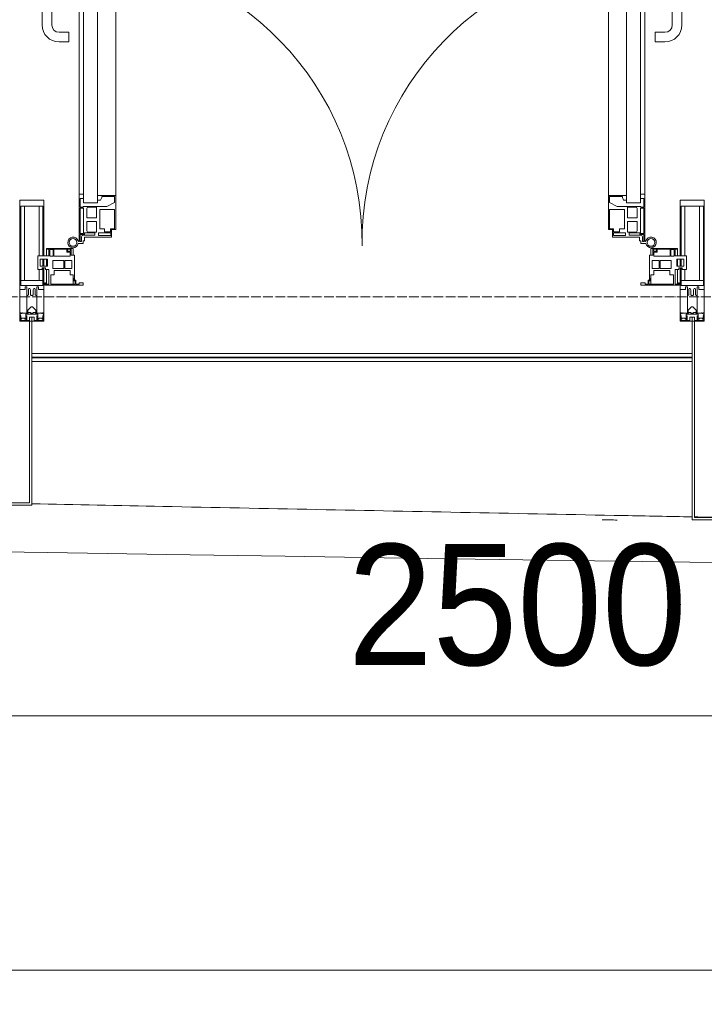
# Model space of a CAD drawing. Header units: millimetres. Extents: x 5617 to 183965, y 7718 to 172958.
# Tile 27 of 120: x 50952 to 52365, y 13940 to 15972. Entities that reach past the tile are written whole.
import ezdxf

# ---------------------------------------------------------------- set-up
doc = ezdxf.new("R2010")
doc.units = ezdxf.units.MM
doc.linetypes.add('ADSK_Линия сетки', pattern=[25, 20, -2.5, 0, -2.5])
for name, color, linetype, lineweight in [('Двери', 7, 'Continuous', 18), ('Импосты витража', 7, 'Continuous', 18), ('Колонны', 7, 'Continuous', 18), ('Ограждение', 7, 'Continuous', 18), ('Оси', 7, 'Continuous', 9), ('Панели витража', 7, 'Continuous', 18), ('Поручни', 7, 'Continuous', 18), ('Размеры', 7, 'Continuous', 9), ('Размеры-100', 7, 'Continuous', 9), ('Форма', 7, 'Continuous', 18), ('Формообразующий элемент-перекрытие', 7, 'Continuous', 18), ('Элементы узлов', 7, 'Continuous', 18)]:
    doc.layers.add(name, color=color, linetype=linetype, lineweight=lineweight)
doc.styles.add('Arial', font='arial.ttf', dxfattribs={"width": 0.9, "height": 250})
doc.dimstyles.new('Основной_2_5_мм', dxfattribs={"dimscale": 304.8, "dimtxt": 255.06485, "dimasz": 0.463911, "dimexe": 0.492126, "dimexo": 0.492126, "dimgap": 0.098425, "dimtad": 1, "dimdec": 0, "dimdsep": 46, "dimtxsty": 'Arial', "dimblk1": 'OBLIQUE', "dimblk2": 'OBLIQUE', "dimsah": 1, "dimcen": 0.09, "dimdle": 0.492126, "dimazin": 2, "dimtfac": 1, "dimtdec": 4, "dimtix": 1, "dimtmove": 0, "dimatfit": 3, "dimfxl": 1, "dimtvp": 1, "dimtolj": 1, "dimtzin": 0, "dimlwd": 20, "dimlwe": 20, "dimarcsym": 2})

# ---------------------------------------------------------------- blocks, each defined once
blk = doc.blocks.new('A_PAN_ALU_Door_Double - EXT_1_Double_EQ-7506763-МКСС_К4_L05_18_600_')
at = {"layer": 'Двери', "color": 254, "lineweight": 5, "true_color": 0xcccccc}
for p, q in [((-575.1, -160.7), (-585.4, -160.7)), ((-575.1, -165.6), (-575.1, -160.7)), ((575.1, -160.7), (585.4, -160.7)), ((575.1, -165.6), (575.1, -160.7)), ((-583.7, -164.2), (-583.7, -262.2)), ((-581.6, -179.2), (-581.6, -164.2)), ((-581.6, -164.2), (-578.6, -164.2)), ((-572.9, -179.2), (-581.6, -179.2)), ((-581.6, -233.4), (-581.6, -180.9)), ((-581.6, -180.9), (-574.6, -180.9)), ((-578.6, -164.2), (-578.6, -174.5)), ((-575.5, -177.5), (-551.3, -177.5)), ((-572.4, -165.6), (-575.1, -165.6)), ((-574.6, -180.9), (-574.6, -233.4)), ((-572.9, -182.2), (-572.9, -179.2)), ((-551.3, -182.2), (-572.9, -182.2)), ((-572.4, -173.3), (-572.4, -165.6)), ((-517.1, -173.3), (-572.4, -173.3)), ((-551.3, -177.5), (-551.3, -182.2)), ((-543.6, -182.2), (-543.6, -176.7)), ((-543.6, -176.7), (-518.6, -176.7)), ((-518.6, -182.2), (-543.6, -182.2)), ((-518.6, -176.7), (-518.6, -182.2)), ((-517.1, -189.3), (-517.1, -173.3)), ((517.1, -173.3), (572.4, -173.3)), ((517.1, -189.3), (517.1, -173.3)), ((518.6, -176.7), (518.6, -182.2)), ((543.6, -176.7), (518.6, -176.7)), ((518.6, -182.2), (543.6, -182.2)), ((543.6, -182.2), (543.6, -176.7)), ((551.3, -177.5), (551.3, -182.2)), ((575.5, -177.5), (551.3, -177.5)), ((551.3, -182.2), (572.9, -182.2)), ((572.4, -165.6), (575.1, -165.6)), ((572.4, -173.3), (572.4, -165.6)), ((572.9, -179.2), (581.6, -179.2)), ((572.9, -182.2), (572.9, -179.2)), ((574.6, -180.9), (574.6, -233.4)), ((581.6, -180.9), (574.6, -180.9)), ((581.6, -164.2), (578.6, -164.2)), ((578.6, -164.2), (578.6, -174.5)), ((581.6, -179.2), (581.6, -164.2)), ((581.6, -233.4), (581.6, -180.9)), ((583.7, -164.2), (583.7, -262.2)), ((-567.6, -186.7), (-566.1, -184)), ((-567.6, -205.7), (-567.6, -186.7)), ((-566.1, -184), (-547.7, -184)), ((-547.7, -184), (-547.7, -205.7)), ((-541.3, -230.6), (-541.3, -191)), ((-541.3, -191), (-531.2, -191)), ((-531.2, -191), (-531.2, -184.4)), ((-531.2, -184.4), (-518.8, -184.4)), ((-518.8, -184.4), (-518.8, -191)), ((-518.8, -191), (-510.6, -191)), ((-508.2, -189.3), (-517.1, -189.3)), ((-510.6, -191), (-510.6, -230.6)), ((-508.2, -259.2), (-508.2, -189.3)), ((508.2, -189.3), (517.1, -189.3)), ((508.2, -259.2), (508.2, -189.3)), ((510.6, -191), (510.6, -230.6)), ((518.8, -191), (510.6, -191)), ((518.8, -184.4), (518.8, -191)), ((531.2, -184.4), (518.8, -184.4)), ((531.2, -191), (531.2, -184.4)), ((541.3, -191), (531.2, -191)), ((541.3, -230.6), (541.3, -191)), ((547.7, -184), (547.7, -205.7)), ((566.1, -184), (547.7, -184)), ((567.6, -186.7), (566.1, -184)), ((567.6, -205.7), (567.6, -186.7)), ((-547.7, -205.7), (-567.6, -205.7)), ((-567.6, -232.6), (-567.6, -213.6)), ((-567.6, -213.6), (-547.7, -213.6)), ((-547.7, -213.6), (-547.7, -235.3)), ((547.7, -205.7), (567.6, -205.7)), ((567.6, -213.6), (547.7, -213.6)), ((547.7, -213.6), (547.7, -235.3)), ((567.6, -232.6), (567.6, -213.6)), ((-574.6, -233.4), (-581.6, -233.4)), ((-581.6, -253.1), (-581.6, -235.1)), ((-581.6, -235.1), (-575.4, -235.1)), ((-575.4, -235.1), (-575.4, -237.1)), ((-575.4, -237.1), (-526.4, -237.1)), ((-566.1, -235.3), (-567.6, -232.6)), ((-547.7, -235.3), (-566.1, -235.3)), ((-510.6, -230.6), (-541.3, -230.6)), ((-526.4, -237.1), (-510.6, -244.7)), ((510.6, -230.6), (541.3, -230.6)), ((526.4, -237.1), (510.6, -244.7)), ((575.4, -237.1), (526.4, -237.1)), ((547.7, -235.3), (566.1, -235.3)), ((566.1, -235.3), (567.6, -232.6)), ((574.6, -233.4), (581.6, -233.4)), ((575.4, -235.1), (575.4, -237.1)), ((581.6, -235.1), (575.4, -235.1)), ((581.6, -253.1), (581.6, -235.1)), ((-583.7, -244.2), (-583.7, -677.3)), ((-583.7, -262.2), (-574.6, -262.2)), ((-574.6, -253.1), (-581.6, -253.1)), ((-574.6, -244.2), (-546, -244.2)), ((-574.6, -244.2), (-574.6, -677.3)), ((-574.6, -262.2), (-574.6, -253.1)), ((-546, -677.3), (-546, -244.2)), ((-539.3, -249.6), (-546, -249.6)), ((-546, -249.6), (-546, -259.2)), ((-546, -259.2), (-508.2, -259.2)), ((-537.1, -255.7), (-539.3, -249.6)), ((-537.1, -257.7), (-537.1, -255.7)), ((-510.6, -257.7), (-537.1, -257.7)), ((-510.6, -244.7), (-510.6, -257.7)), ((-508.2, -662.3), (-508.2, -259.2)), ((546, -259.2), (508.2, -259.2)), ((508.2, -662.3), (508.2, -259.2)), ((510.6, -244.7), (510.6, -257.7)), ((510.6, -257.7), (537.1, -257.7)), ((537.1, -255.7), (539.3, -249.6)), ((537.1, -257.7), (537.1, -255.7)), ((539.3, -249.6), (546, -249.6)), ((546, -677.3), (546, -244.2)), ((574.6, -244.2), (546, -244.2)), ((546, -249.6), (546, -259.2)), ((574.6, -244.2), (574.6, -677.3)), ((574.6, -253.1), (581.6, -253.1)), ((574.6, -262.2), (574.6, -253.1)), ((583.7, -262.2), (574.6, -262.2)), ((583.7, -244.2), (583.7, -677.3)), ((-574.6, -659.3), (-583.7, -659.3)), ((-583.7, -659.3), (-583.7, -758.9)), ((-574.6, -659.3), (-583.7, -659.3)), ((-583.7, -659.3), (-583.7, -758.9)), ((-581.6, -686.5), (-581.6, -668.4)), ((-581.6, -668.4), (-574.6, -668.4)), ((-581.6, -686.5), (-581.6, -668.4)), ((-581.6, -668.4), (-574.6, -668.4)), ((-574.6, -668.4), (-574.6, -659.3)), ((-574.6, -668.4), (-574.6, -659.3)), ((-508.2, -662.3), (-546, -662.3)), ((-546, -662.3), (-546, -672)), ((-508.2, -662.3), (-546, -662.3)), ((-546, -662.3), (-546, -672)), ((-539.3, -672), (-537.1, -665.9)), ((-539.3, -672), (-537.1, -665.9)), ((-537.1, -665.9), (-537.1, -663.8)), ((-537.1, -663.8), (-510.6, -663.8)), ((-537.1, -665.9), (-537.1, -663.8)), ((-537.1, -663.8), (-510.6, -663.8)), ((-510.6, -663.8), (-510.6, -676.8)), ((-510.6, -663.8), (-510.6, -676.8)), ((-508.2, -732.3), (-508.2, -662.3)), ((-508.2, -732.3), (-508.2, -662.3)), ((508.2, -662.3), (546, -662.3)), ((508.2, -732.3), (508.2, -662.3)), ((508.2, -662.3), (546, -662.3)), ((508.2, -732.3), (508.2, -662.3)), ((510.6, -663.8), (510.6, -676.8)), ((537.1, -663.8), (510.6, -663.8)), ((510.6, -663.8), (510.6, -676.8)), ((537.1, -663.8), (510.6, -663.8)), ((537.1, -665.9), (537.1, -663.8)), ((537.1, -665.9), (537.1, -663.8)), ((539.3, -672), (537.1, -665.9)), ((539.3, -672), (537.1, -665.9)), ((546, -662.3), (546, -672)), ((546, -662.3), (546, -672)), ((574.6, -659.3), (583.7, -659.3)), ((574.6, -668.4), (574.6, -659.3)), ((574.6, -659.3), (583.7, -659.3)), ((574.6, -668.4), (574.6, -659.3)), ((581.6, -668.4), (574.6, -668.4)), ((581.6, -668.4), (574.6, -668.4)), ((581.6, -686.5), (581.6, -668.4)), ((581.6, -686.5), (581.6, -668.4)), ((583.7, -659.3), (583.7, -758.9)), ((583.7, -659.3), (583.7, -758.9)), ((-575.4, -686.5), (-581.6, -686.5)), ((-575.4, -686.5), (-581.6, -686.5)), ((-581.6, -740.6), (-581.6, -688.2)), ((-581.6, -688.2), (-574.6, -688.2)), ((-581.6, -740.6), (-581.6, -688.2)), ((-581.6, -688.2), (-574.6, -688.2)), ((-526.4, -684.5), (-575.4, -684.5)), ((-575.4, -684.5), (-575.4, -686.5)), ((-526.4, -684.5), (-575.4, -684.5)), ((-575.4, -684.5), (-575.4, -686.5)), ((-574.6, -677.3), (-546, -677.3)), ((-574.6, -688.2), (-574.6, -740.6)), ((-574.6, -688.2), (-574.6, -740.6)), ((-567.6, -688.9), (-566.1, -686.3)), ((-567.6, -688.9), (-566.1, -686.3)), ((-567.6, -708), (-567.6, -688.9)), ((-567.6, -708), (-567.6, -688.9)), ((-566.1, -686.3), (-547.7, -686.3)), ((-566.1, -686.3), (-547.7, -686.3)), ((-547.7, -686.3), (-547.7, -708)), ((-547.7, -686.3), (-547.7, -708)), ((-546, -672), (-539.3, -672)), ((-546, -672), (-539.3, -672)), ((-541.3, -730.5), (-541.3, -691)), ((-541.3, -691), (-510.6, -691)), ((-541.3, -730.5), (-541.3, -691)), ((-541.3, -691), (-510.6, -691)), ((-510.6, -676.8), (-526.4, -684.5)), ((-510.6, -676.8), (-526.4, -684.5)), ((-510.6, -691), (-510.6, -730.6)), ((-510.6, -691), (-510.6, -730.6)), ((510.6, -676.8), (526.4, -684.5)), ((510.6, -676.8), (526.4, -684.5)), ((541.3, -691), (510.6, -691)), ((510.6, -691), (510.6, -730.6)), ((541.3, -691), (510.6, -691)), ((510.6, -691), (510.6, -730.6)), ((526.4, -684.5), (575.4, -684.5)), ((526.4, -684.5), (575.4, -684.5)), ((546, -672), (539.3, -672)), ((546, -672), (539.3, -672)), ((541.3, -730.5), (541.3, -691)), ((541.3, -730.5), (541.3, -691)), ((574.6, -677.3), (546, -677.3)), ((547.7, -686.3), (547.7, -708)), ((566.1, -686.3), (547.7, -686.3)), ((547.7, -686.3), (547.7, -708)), ((566.1, -686.3), (547.7, -686.3)), ((567.6, -688.9), (566.1, -686.3)), ((567.6, -688.9), (566.1, -686.3)), ((567.6, -708), (567.6, -688.9)), ((567.6, -708), (567.6, -688.9)), ((581.6, -688.2), (574.6, -688.2)), ((574.6, -688.2), (574.6, -740.6)), ((581.6, -688.2), (574.6, -688.2)), ((574.6, -688.2), (574.6, -740.6)), ((575.4, -684.5), (575.4, -686.5)), ((575.4, -684.5), (575.4, -686.5)), ((575.4, -686.5), (581.6, -686.5)), ((575.4, -686.5), (581.6, -686.5)), ((581.6, -740.6), (581.6, -688.2)), ((581.6, -740.6), (581.6, -688.2)), ((-547.7, -708), (-567.6, -708)), ((-547.7, -708), (-567.6, -708)), ((547.7, -708), (567.6, -708)), ((547.7, -708), (567.6, -708)), ((-567.6, -734.8), (-567.6, -715.8)), ((-567.6, -715.8), (-547.7, -715.8)), ((-567.6, -734.8), (-567.6, -715.8)), ((-567.6, -715.8), (-547.7, -715.8)), ((-547.7, -715.8), (-547.7, -737.5)), ((-547.7, -715.8), (-547.7, -737.5)), ((-531.2, -730.5), (-541.3, -730.5)), ((-531.2, -730.5), (-541.3, -730.5)), ((-531.2, -737.1), (-531.2, -730.5)), ((-531.2, -737.1), (-531.2, -730.5)), ((-510.6, -730.6), (-518.8, -730.6)), ((-518.8, -730.6), (-518.8, -737.1)), ((-510.6, -730.6), (-518.8, -730.6)), ((-518.8, -730.6), (-518.8, -737.1)), ((510.6, -730.6), (518.8, -730.6)), ((510.6, -730.6), (518.8, -730.6)), ((518.8, -730.6), (518.8, -737.1)), ((518.8, -730.6), (518.8, -737.1)), ((531.2, -730.5), (541.3, -730.5)), ((531.2, -737.1), (531.2, -730.5)), ((531.2, -730.5), (541.3, -730.5)), ((531.2, -737.1), (531.2, -730.5)), ((567.6, -715.8), (547.7, -715.8)), ((547.7, -715.8), (547.7, -737.5)), ((567.6, -715.8), (547.7, -715.8)), ((547.7, -715.8), (547.7, -737.5)), ((567.6, -734.8), (567.6, -715.8)), ((567.6, -734.8), (567.6, -715.8)), ((-574.6, -740.6), (-581.6, -740.6)), ((-574.6, -740.6), (-581.6, -740.6)), ((-581.6, -750.3), (-581.6, -742.3)), ((-581.6, -742.3), (-572.9, -742.3)), ((-581.6, -750.3), (-581.6, -742.3)), ((-581.6, -742.3), (-572.9, -742.3)), ((-579.8, -750.3), (-581.6, -750.3)), ((-579.8, -750.3), (-581.6, -750.3)), ((-578.6, -748.9), (-579.8, -748.9)), ((-579.8, -748.9), (-579.8, -750.3)), ((-578.6, -748.9), (-579.8, -748.9)), ((-579.8, -748.9), (-579.8, -750.3)), ((-578.6, -758.9), (-578.6, -748.9)), ((-578.6, -758.9), (-578.6, -748.9)), ((-572.9, -742.3), (-572.9, -739.3)), ((-572.9, -739.3), (-543.6, -739.3)), ((-572.9, -742.3), (-572.9, -739.3)), ((-572.9, -739.3), (-543.6, -739.3)), ((-566.1, -737.5), (-567.6, -734.8)), ((-566.1, -737.5), (-567.6, -734.8)), ((-547.7, -737.5), (-566.1, -737.5)), ((-547.7, -737.5), (-566.1, -737.5)), ((-543.6, -739.3), (-543.6, -744.8)), ((-543.6, -739.3), (-543.6, -744.8)), ((-543.6, -744.8), (-518.6, -744.8)), ((-543.6, -744.8), (-518.6, -744.8)), ((-518.8, -737.1), (-531.2, -737.1)), ((-518.8, -737.1), (-531.2, -737.1)), ((-518.6, -744.8), (-518.6, -741.8)), ((-518.6, -741.8), (-517.1, -741.8)), ((-518.6, -744.8), (-518.6, -741.8)), ((-518.6, -741.8), (-517.1, -741.8)), ((-517.1, -741.8), (-517.1, -732.3)), ((-517.1, -732.3), (-508.2, -732.3)), ((-517.1, -741.8), (-517.1, -732.3)), ((-517.1, -732.3), (-508.2, -732.3)), ((517.1, -732.3), (508.2, -732.3)), ((517.1, -732.3), (508.2, -732.3)), ((517.1, -741.8), (517.1, -732.3)), ((517.1, -741.8), (517.1, -732.3)), ((518.6, -741.8), (517.1, -741.8)), ((518.6, -741.8), (517.1, -741.8)), ((518.6, -744.8), (518.6, -741.8)), ((518.6, -744.8), (518.6, -741.8)), ((543.6, -744.8), (518.6, -744.8)), ((543.6, -744.8), (518.6, -744.8)), ((518.8, -737.1), (531.2, -737.1)), ((518.8, -737.1), (531.2, -737.1)), ((543.6, -739.3), (543.6, -744.8)), ((572.9, -739.3), (543.6, -739.3)), ((543.6, -739.3), (543.6, -744.8)), ((572.9, -739.3), (543.6, -739.3)), ((547.7, -737.5), (566.1, -737.5)), ((547.7, -737.5), (566.1, -737.5)), ((566.1, -737.5), (567.6, -734.8)), ((566.1, -737.5), (567.6, -734.8)), ((572.9, -742.3), (572.9, -739.3)), ((572.9, -742.3), (572.9, -739.3)), ((581.6, -742.3), (572.9, -742.3)), ((581.6, -742.3), (572.9, -742.3)), ((574.6, -740.6), (581.6, -740.6)), ((574.6, -740.6), (581.6, -740.6)), ((578.6, -748.9), (579.8, -748.9)), ((578.6, -758.9), (578.6, -748.9)), ((578.6, -748.9), (579.8, -748.9)), ((578.6, -758.9), (578.6, -748.9)), ((579.8, -748.9), (579.8, -750.3)), ((579.8, -748.9), (579.8, -750.3)), ((579.8, -750.3), (581.6, -750.3)), ((579.8, -750.3), (581.6, -750.3)), ((581.6, -750.3), (581.6, -742.3)), ((581.6, -750.3), (581.6, -742.3)), ((-583.7, -758.9), (-578.6, -758.9)), ((-583.7, -758.9), (-578.6, -758.9)), ((583.7, -758.9), (578.6, -758.9)), ((583.7, -758.9), (578.6, -758.9))]:
    blk.add_line(p, q, dxfattribs=at)
at = {"layer": 'Двери', "color": 254, "lineweight": 5, "true_color": 0xe5e5e5}
for p, q in [((-625.1, -576.5), (-605.1, -576.5)), ((-605.1, -576.5), (-605.1, -596.5)), ((625.1, -576.5), (605.1, -576.5)), ((605.1, -576.5), (605.1, -596.5)), ((-605.1, -596.5), (-625.1, -596.5)), ((605.1, -596.5), (625.1, -596.5)), ((-660.1, -685.7), (-660.1, -611.5)), ((-640.1, -611.5), (-640.1, -683.8)), ((640.1, -611.5), (640.1, -683.8)), ((660.1, -685.7), (660.1, -611.5)), ((-624.5, -698.8), (-597.6, -697.7)), ((-597.6, -723.5), (-597.6, -696)), ((-595.1, -693.5), (-583.6, -693.5)), ((595.1, -693.5), (583.6, -693.5)), ((597.6, -723.5), (597.6, -696)), ((624.5, -698.8), (597.6, -697.7)), ((-597.6, -721.7), (-626.4, -720.7)), ((-583.6, -726), (-595.1, -726)), ((583.6, -726), (595.1, -726)), ((597.6, -721.7), (626.4, -720.7))]:
    blk.add_line(p, q, dxfattribs=at)
at = {"layer": 'Двери', "color": 254, "lineweight": 5, "true_color": 0xcccccc}
for centre, radius, start, end in [((-596.2, -162.7), 11, 9.9716, 343.953), ((-596.2, -162.6), 8, 90, 270), ((-596.2, -162.6), 8, 270, 90), ((596.2, -162.7), 11, 196.047, 170.0284), ((596.2, -162.6), 8, 90, 270), ((596.2, -162.6), 8, 270, 90), ((-583.7, -166.3), 2.03, 90, 163.9279), ((-575.5, -174.5), 3, 180, 270), ((575.5, -174.5), 3, 270, 0), ((583.7, -166.3), 2.03, 16.0721, 90)]:
    blk.add_arc(centre, radius, start, end, dxfattribs=at)
at = {"layer": 'Двери', "color": 254, "lineweight": 5, "true_color": 0xe5e5e5}
for centre, radius, start, end in [((-596.2, -162.6), 596.2, 270.9387, 0.704), ((596.2, -162.6), 596.2, 179.296, 269.0613), ((-625.1, -611.5), 35, 90, 180), ((625.1, -611.5), 35, 0, 90), ((-625.1, -611.5), 15, 90, 180), ((625.1, -611.5), 15, 0, 90), ((-625.1, -685.7), 35, 180, 267.8055), ((-625.1, -683.8), 15, 180, 272.1944), ((625.1, -683.8), 15, 267.8056, 0), ((625.1, -685.7), 35, 272.1945, 0), ((-595.1, -696), 2.5, 90, 180), ((595.1, -696), 2.5, 0, 90), ((-595.1, -723.5), 2.5, 180, 270), ((595.1, -723.5), 2.5, 270, 0)]:
    blk.add_arc(centre, radius, start, end, dxfattribs=at)
at = {"layer": 'Панели витража', "color": 254, "lineweight": 5, "true_color": 0xcccccc}
for p, q in [((-654.3, -79.5), (-654.3, -74.5)), ((-654.3, -74.5), (-575.3, -74.5)), ((-652.8, -79.5), (-654.3, -79.5)), ((-652.8, -76.7), (-652.8, -79.5)), ((-646.3, -76.7), (-652.8, -76.7)), ((-651.2, -76.7), (-651.2, -106.6)), ((-646.3, -106.6), (-646.3, -76.7)), ((-592, -76.3), (-642.4, -76.3)), ((-642.4, -76.3), (-642.4, -95.5)), ((-596.2, -95.5), (-596.2, -76.2)), ((-592, -83.1), (-592, -76.3)), ((-590.3, -76.5), (-590.3, -84.8)), ((-583.9, -76.5), (-590.3, -76.5)), ((-583.9, -79.5), (-583.9, -76.5)), ((-575.3, -79.5), (-583.9, -79.5)), ((-575.3, -74.5), (-575.3, -79.5)), ((575.3, -74.5), (654.3, -74.5)), ((575.3, -79.5), (575.3, -74.5)), ((583.9, -79.5), (575.3, -79.5)), ((583.9, -76.5), (583.9, -79.5)), ((590.3, -76.5), (583.9, -76.5)), ((590.3, -84.8), (590.3, -76.5)), ((592, -76.3), (592, -83.1)), ((642.4, -76.3), (592, -76.3)), ((596.2, -76.2), (596.2, -95.5)), ((642.4, -95.5), (642.4, -76.3)), ((646.3, -76.7), (646.3, -106.6)), ((652.8, -76.7), (646.3, -76.7)), ((651.2, -106.6), (651.2, -76.7)), ((652.8, -79.5), (652.8, -76.7)), ((654.3, -79.5), (652.8, -79.5)), ((654.3, -74.5), (654.3, -79.5)), ((-642.4, -95.5), (-635.3, -95.5)), ((-635.3, -95.5), (-635.3, -105)), ((-602.1, -95.5), (-595.8, -95.5)), ((-602.1, -105), (-602.1, -95.5)), ((-595.8, -89), (-595, -88.2)), ((-595.8, -95.5), (-595.8, -89)), ((-595, -83.1), (-592, -83.1)), ((-595, -88.2), (-595, -83.1)), ((-593.3, -84.8), (-593.3, -136.5)), ((-590.3, -84.8), (-593.3, -84.8)), ((593.3, -84.8), (590.3, -84.8)), ((592, -83.1), (595, -83.1)), ((593.3, -136.5), (593.3, -84.8)), ((595, -83.1), (595, -88.2)), ((595, -88.2), (595.8, -89)), ((595.8, -89), (595.8, -95.5)), ((595.8, -95.5), (602.1, -95.5)), ((602.1, -95.5), (602.1, -105)), ((635.3, -95.5), (642.4, -95.5)), ((635.3, -105), (635.3, -95.5)), ((-669.2, -106.6), (-660.2, -106.6)), ((-669.2, -135.1), (-669.2, -106.6)), ((-664.2, -113.4), (-664.2, -128.4)), ((-649.2, -113.4), (-664.2, -113.4)), ((-660.2, -106.6), (-660.2, -110.1)), ((-660.2, -110.1), (-653.3, -110.1)), ((-653.3, -106.6), (-646.3, -106.6)), ((-653.3, -110.1), (-653.3, -106.6)), ((-651.2, -113.4), (-651.2, -128.4)), ((-649.2, -128.4), (-649.2, -113.4)), ((-637.8, -108.8), (-637.8, -125)), ((-615.2, -108.8), (-637.8, -108.8)), ((-635.3, -105), (-602.1, -105)), ((-615.2, -125), (-615.2, -108.8)), ((-613, -108.8), (-613, -125)), ((-598.7, -108.8), (-613, -108.8)), ((-598.7, -125), (-598.7, -108.8)), ((598.7, -108.8), (598.7, -125)), ((613, -108.8), (598.7, -108.8)), ((602.1, -105), (635.3, -105)), ((613, -125), (613, -108.8)), ((615.2, -108.8), (615.2, -125)), ((637.8, -108.8), (615.2, -108.8)), ((637.8, -125), (637.8, -108.8)), ((646.3, -106.6), (653.3, -106.6)), ((649.2, -113.4), (649.2, -128.4)), ((664.2, -113.4), (649.2, -113.4)), ((651.2, -128.4), (651.2, -113.4)), ((653.3, -106.6), (653.3, -110.1)), ((653.3, -110.1), (660.2, -110.1)), ((660.2, -106.6), (669.2, -106.6)), ((660.2, -110.1), (660.2, -106.6)), ((664.2, -128.4), (664.2, -113.4)), ((669.2, -106.6), (669.2, -135.1)), ((-645.9, -135.1), (-669.2, -135.1)), ((-664.2, -128.4), (-649.2, -128.4)), ((-651.2, -135.1), (-651.2, -148.5)), ((-645.9, -148.5), (-645.9, -135.1)), ((-644.3, -134.5), (-644.3, -148.2)), ((-637.3, -134.5), (-644.3, -134.5)), ((-637.8, -125), (-615.2, -125)), ((-637.3, -148.2), (-637.3, -134.5)), ((-635.9, -134.2), (-635.9, -148.4)), ((-601.9, -134.2), (-635.9, -134.2)), ((-613, -125), (-598.7, -125)), ((-601.9, -142.8), (-601.9, -134.2)), ((-600.3, -136.5), (-600.3, -150)), ((-593.3, -136.5), (-600.3, -136.5)), ((-596.2, -150), (-596.2, -136.5)), ((600.3, -136.5), (593.3, -136.5)), ((596.2, -136.5), (596.2, -150)), ((598.7, -125), (613, -125)), ((600.3, -150), (600.3, -136.5)), ((635.9, -134.2), (601.9, -134.2)), ((601.9, -134.2), (601.9, -142.8)), ((615.2, -125), (637.8, -125)), ((635.9, -148.4), (635.9, -134.2)), ((637.3, -134.5), (637.3, -148.2)), ((644.3, -134.5), (637.3, -134.5)), ((644.3, -148.2), (644.3, -134.5)), ((645.9, -135.1), (645.9, -148.5)), ((669.2, -135.1), (645.9, -135.1)), ((649.2, -128.4), (664.2, -128.4)), ((651.2, -148.5), (651.2, -135.1)), ((-651.2, -148.5), (-645.9, -148.5)), ((-651.2, -150), (-651.2, -148.5)), ((-600.3, -150), (-651.2, -150)), ((-644.3, -148.2), (-637.3, -148.2)), ((-635.9, -148.4), (-608.9, -148.4)), ((-608.9, -142.8), (-601.9, -142.8)), ((-608.9, -148.4), (-608.9, -142.8)), ((-607.5, -144.4), (-607.5, -148.7)), ((-601.5, -144.4), (-607.5, -144.4)), ((-607.5, -148.7), (-601.5, -148.7)), ((-601.5, -148.7), (-601.5, -144.4)), ((-600.3, -150), (-596.2, -150)), ((596.2, -150), (600.3, -150)), ((651.2, -150), (600.3, -150)), ((601.5, -144.4), (601.5, -148.7)), ((607.5, -144.4), (601.5, -144.4)), ((601.5, -148.7), (607.5, -148.7)), ((601.9, -142.8), (608.9, -142.8)), ((607.5, -148.7), (607.5, -144.4)), ((608.9, -142.8), (608.9, -148.4)), ((608.9, -148.4), (635.9, -148.4)), ((637.3, -148.2), (644.3, -148.2)), ((645.9, -148.5), (651.2, -148.5)), ((651.2, -148.5), (651.2, -150))]:
    blk.add_line(p, q, dxfattribs=at)
blk = doc.blocks.new('Rectangular Mullion - 50Wx250H-V48-МКСС_К4_L05_18_600_')
at = {"layer": 'Элементы узлов', "color": 254, "lineweight": 5, "true_color": 0xcccccc}
for p, q in [((-25, 65.2), (-25, 250)), ((-25, 250), (0, 250)), ((25, 250), (0, 250)), ((25, 135.1), (25, 250)), ((-23, 237.3), (0, 237.3)), ((-23, 237.3), (-23, 73.6)), ((-14.9, 84), (-14.9, 237.3)), ((23, 237.3), (0, 237.3)), ((14.9, 135.1), (14.9, 237.3)), ((23, 237.3), (23, 135.1)), ((23, 128.4), (23, 113.4)), ((25, 113.4), (25, 128.4)), ((14.9, 84), (14.9, 106.6)), ((23, 110.1), (23, 73.6)), ((25, 65.2), (25, 110.1)), ((0, 84), (-23, 84)), ((0, 84), (23, 84)), ((-14, 65.2), (-25, 65.2)), ((-0.5, 73.6), (-23, 73.6)), ((-14, 71.3), (-14, 65.2)), ((-10, 71.3), (-14, 71.3)), ((-10, 53), (-10, 71.3)), ((-7, 65.2), (-5.9, 67.3)), ((-7, 65.2), (-7, 54.7)), ((-4.1, 67.3), (-5.9, 67.3)), ((-4.1, 67.3), (-2.9, 65.1)), ((-2.9, 65.1), (-2.9, 54.6)), ((0.5, 73.6), (23, 73.6)), ((4.1, 67.3), (2.9, 65.1)), ((2.9, 65.1), (2.9, 54.6)), ((4.1, 67.3), (5.9, 67.3)), ((7, 65.2), (5.9, 67.3)), ((7, 65.2), (7, 54.7)), ((10, 71.3), (14, 71.3)), ((10, 53), (10, 71.3)), ((14, 71.3), (14, 65.2)), ((14, 65.2), (25, 65.2)), ((-8.7, 53), (-10, 53)), ((-10, 53), (-10, 17)), ((-8.7, 53), (-7, 54.7)), ((-1.3, 53), (-2.9, 54.6)), ((0, 53), (-1.3, 53)), ((0, 53), (1.3, 53)), ((1.3, 53), (2.9, 54.6)), ((8.7, 53), (7, 54.7)), ((8.7, 53), (10, 53)), ((10, 53), (10, 17)), ((-8.5, 23), (-1.5, 30)), ((-8.5, 18.5), (-8.5, 23)), ((-1.5, 30), (0, 30)), ((1.5, 30), (0, 30)), ((8.5, 23), (1.5, 30)), ((8.5, 18.5), (8.5, 23)), ((-23.8, 14.6), (-25, 14.2)), ((-25, 0), (-25, 14.2)), ((-22.3, 17), (-23.8, 17)), ((-23.8, 17), (-23.8, 14.6)), ((-22.5, 10.6), (-23.8, 14.6)), ((-22.5, 10.6), (-23.7, 9.9)), ((-23.7, 1.3), (-23.7, 9.9)), ((-23.7, 1.3), (-11.8, 1.3)), ((-23.2, 10.2), (-22.5, 8)), ((-22.5, 8), (-22.5, 4.5)), ((-21.3, 4.5), (-22.5, 4.5)), ((-22.3, 17), (-22.3, 16)), ((-22.3, 16), (-21.3, 16)), ((-19, 17.6), (-21.3, 16)), ((-21.3, 4.5), (-21.3, 6.5)), ((-21.3, 6.5), (-14.2, 6.5)), ((-18.4, 16.6), (-19, 17.6)), ((-7.4, 16.6), (-18.4, 16.6)), ((-14.2, 6.5), (-14.2, 4.5)), ((-13.2, 4.5), (-14.2, 4.5)), ((-13.2, 4.5), (-12.2, 7.2)), ((-12.7, 7.6), (-11.3, 11.4)), ((-12.7, 7.6), (-11.8, 6.9)), ((-12.2, 9), (-12.2, 14.8)), ((-12.2, 14.8), (0, 14.8)), ((-11.8, 1.3), (-11.8, 6.9)), ((-10.5, 11.2), (-11.3, 11.4)), ((-10.5, 1.5), (-10.5, 11.2)), ((-4.8, 1.5), (-10.5, 1.5)), ((-10, 17), (-7.5, 17)), ((-7.5, 18.5), (-8.5, 18.5)), ((-7.5, 17), (-7.5, 18.5)), ((-7.4, 18), (-7.4, 16.6)), ((-2.6, 18), (-7.4, 18)), ((0, 8), (-4.8, 8)), ((-4.8, 1.5), (-4.8, 8)), ((-2.6, 18), (-2.6, 16.8)), ((-2.6, 16.8), (0, 16.8)), ((2.6, 16.8), (0, 16.8)), ((0, 14.8), (0, 16.8)), ((0, 14.8), (0, 16.8)), ((12.2, 14.8), (0, 14.8)), ((0, 0), (0, 8)), ((0, 8), (4.8, 8)), ((0, 0), (0, 8)), ((2.6, 18), (2.6, 16.8)), ((2.6, 18), (7.4, 18)), ((4.8, 1.5), (4.8, 8)), ((4.8, 1.5), (10.5, 1.5)), ((7.4, 18), (7.4, 16.6)), ((7.4, 16.6), (18.4, 16.6)), ((7.5, 18.5), (8.5, 18.5)), ((7.5, 17), (7.5, 18.5)), ((10, 17), (7.5, 17)), ((10.5, 11.2), (11.3, 11.4)), ((10.5, 1.5), (10.5, 11.2)), ((12.7, 7.6), (11.3, 11.4)), ((12.7, 7.6), (11.8, 6.9)), ((11.8, 1.3), (11.8, 6.9)), ((23.7, 1.3), (11.8, 1.3)), ((12.2, 9), (12.2, 14.8)), ((13.2, 4.5), (12.2, 7.2)), ((13.2, 4.5), (14.2, 4.5)), ((21.3, 6.5), (14.2, 6.5)), ((14.2, 6.5), (14.2, 4.5)), ((18.4, 16.6), (19, 17.6)), ((19, 17.6), (21.3, 16)), ((22.3, 16), (21.3, 16)), ((21.3, 4.5), (21.3, 6.5)), ((21.3, 4.5), (22.5, 4.5)), ((22.3, 17), (22.3, 16)), ((22.3, 17), (23.8, 17)), ((22.5, 10.6), (23.8, 14.6)), ((22.5, 10.6), (23.7, 9.9)), ((23.2, 10.2), (22.5, 8)), ((22.5, 8), (22.5, 4.5)), ((23.7, 1.3), (23.7, 9.9)), ((23.8, 17), (23.8, 14.6)), ((23.8, 14.6), (25, 14.2)), ((25, 0), (25, 14.2)), ((-25, 0), (0, 0)), ((25, 0), (0, 0))]:
    blk.add_line(p, q, dxfattribs=at)
for centre, start, end in [((-0.5, 73.1), 360, 90), ((0.5, 73.1), 90, 180)]:
    blk.add_arc(centre, 0.5, start, end, dxfattribs=at)
blk = doc.blocks.new('Rectangular Mullion - R_StandardFrame_50Wx250H-7505731-МКСС_К4_L05_18_600_')
at = {"layer": 'Импосты витража', "color": 254, "lineweight": 5, "true_color": 0xcccccc}
for p, q in [((-25, -250), (-25, 0)), ((-25, 0), (-5, 0)), ((0, 0), (25, 0)), ((25, 0), (25, -110.1)), ((25, -113.4), (25, -128.4)), ((25, -135.1), (25, -250)), ((25, -250), (-25, -250))]:
    blk.add_line(p, q, dxfattribs=at)
blk = doc.blocks.new('Rectangular Mullion - 50Wx250H-V49-МКСС_К4_L05_18_600_')
at = {"layer": 'Элементы узлов', "color": 254, "lineweight": 5, "true_color": 0xcccccc}
for p, q in [((-25, 135.1), (-25, 250)), ((-25, 250), (0, 250)), ((25, 250), (0, 250)), ((25, 65.2), (25, 250)), ((-23, 237.3), (0, 237.3)), ((-23, 237.3), (-23, 135.1)), ((-14.9, 135.1), (-14.9, 237.3)), ((23, 237.3), (0, 237.3)), ((14.9, 84), (14.9, 237.3)), ((23, 237.3), (23, 73.6)), ((-25, 113.4), (-25, 128.4)), ((-23, 128.4), (-23, 113.4)), ((-25, 65.2), (-25, 110.1)), ((-23, 110.1), (-23, 73.6)), ((-14.9, 84), (-14.9, 106.6)), ((0, 84), (-23, 84)), ((0, 84), (23, 84)), ((-14, 65.2), (-25, 65.2)), ((-0.5, 73.6), (-23, 73.6)), ((-14, 71.3), (-14, 65.2)), ((-10, 71.3), (-14, 71.3)), ((-10, 53), (-10, 71.3)), ((-7, 65.2), (-5.9, 67.3)), ((-7, 65.2), (-7, 54.7)), ((-4.1, 67.3), (-5.9, 67.3)), ((-4.1, 67.3), (-2.9, 65.1)), ((-2.9, 65.1), (-2.9, 54.6)), ((0.5, 73.6), (23, 73.6)), ((4.1, 67.3), (2.9, 65.1)), ((2.9, 65.1), (2.9, 54.6)), ((4.1, 67.3), (5.9, 67.3)), ((7, 65.2), (5.9, 67.3)), ((7, 65.2), (7, 54.7)), ((10, 71.3), (14, 71.3)), ((10, 53), (10, 71.3)), ((14, 71.3), (14, 65.2)), ((14, 65.2), (25, 65.2)), ((-8.7, 53), (-10, 53)), ((-10, 53), (-10, 17)), ((-8.7, 53), (-7, 54.7)), ((-1.3, 53), (-2.9, 54.6)), ((0, 53), (-1.3, 53)), ((0, 53), (1.3, 53)), ((1.3, 53), (2.9, 54.6)), ((8.7, 53), (7, 54.7)), ((8.7, 53), (10, 53)), ((10, 53), (10, 17)), ((-8.5, 23), (-1.5, 30)), ((-8.5, 18.5), (-8.5, 23)), ((-1.5, 30), (0, 30)), ((1.5, 30), (0, 30)), ((8.5, 23), (1.5, 30)), ((8.5, 18.5), (8.5, 23)), ((-23.8, 14.6), (-25, 14.2)), ((-25, 0), (-25, 14.2)), ((-22.3, 17), (-23.8, 17)), ((-23.8, 17), (-23.8, 14.6)), ((-22.5, 10.6), (-23.8, 14.6)), ((-22.5, 10.6), (-23.7, 9.9)), ((-23.7, 1.3), (-23.7, 9.9)), ((-23.7, 1.3), (-11.8, 1.3)), ((-23.2, 10.2), (-22.5, 8)), ((-22.5, 8), (-22.5, 4.5)), ((-21.3, 4.5), (-22.5, 4.5)), ((-22.3, 17), (-22.3, 16)), ((-22.3, 16), (-21.3, 16)), ((-19, 17.6), (-21.3, 16)), ((-21.3, 4.5), (-21.3, 6.5)), ((-21.3, 6.5), (-14.2, 6.5)), ((-18.4, 16.6), (-19, 17.6)), ((-7.4, 16.6), (-18.4, 16.6)), ((-14.2, 6.5), (-14.2, 4.5)), ((-13.2, 4.5), (-14.2, 4.5)), ((-13.2, 4.5), (-12.2, 7.2)), ((-12.7, 7.6), (-11.3, 11.4)), ((-12.7, 7.6), (-11.8, 6.9)), ((-12.2, 9), (-12.2, 14.8)), ((-12.2, 14.8), (0, 14.8)), ((-11.8, 1.3), (-11.8, 6.9)), ((-10.5, 11.2), (-11.3, 11.4)), ((-10.5, 1.5), (-10.5, 11.2)), ((-4.8, 1.5), (-10.5, 1.5)), ((-10, 17), (-7.5, 17)), ((-7.5, 18.5), (-8.5, 18.5)), ((-7.5, 17), (-7.5, 18.5)), ((-7.4, 18), (-7.4, 16.6)), ((-2.6, 18), (-7.4, 18)), ((0, 8), (-4.8, 8)), ((-4.8, 1.5), (-4.8, 8)), ((-2.6, 18), (-2.6, 16.8)), ((-2.6, 16.8), (0, 16.8)), ((2.6, 16.8), (0, 16.8)), ((0, 14.8), (0, 16.8)), ((0, 14.8), (0, 16.8)), ((12.2, 14.8), (0, 14.8)), ((0, 0), (0, 8)), ((0, 8), (4.8, 8)), ((0, 0), (0, 8)), ((2.6, 18), (2.6, 16.8)), ((2.6, 18), (7.4, 18)), ((4.8, 1.5), (4.8, 8)), ((4.8, 1.5), (10.5, 1.5)), ((7.4, 18), (7.4, 16.6)), ((7.4, 16.6), (18.4, 16.6)), ((7.5, 18.5), (8.5, 18.5)), ((7.5, 17), (7.5, 18.5)), ((10, 17), (7.5, 17)), ((10.5, 11.2), (11.3, 11.4)), ((10.5, 1.5), (10.5, 11.2)), ((12.7, 7.6), (11.3, 11.4)), ((12.7, 7.6), (11.8, 6.9)), ((11.8, 1.3), (11.8, 6.9)), ((23.7, 1.3), (11.8, 1.3)), ((12.2, 9), (12.2, 14.8)), ((13.2, 4.5), (12.2, 7.2)), ((13.2, 4.5), (14.2, 4.5)), ((21.3, 6.5), (14.2, 6.5)), ((14.2, 6.5), (14.2, 4.5)), ((18.4, 16.6), (19, 17.6)), ((19, 17.6), (21.3, 16)), ((22.3, 16), (21.3, 16)), ((21.3, 4.5), (21.3, 6.5)), ((21.3, 4.5), (22.5, 4.5)), ((22.3, 17), (22.3, 16)), ((22.3, 17), (23.8, 17)), ((22.5, 10.6), (23.8, 14.6)), ((22.5, 10.6), (23.7, 9.9)), ((23.2, 10.2), (22.5, 8)), ((22.5, 8), (22.5, 4.5)), ((23.7, 1.3), (23.7, 9.9)), ((23.8, 17), (23.8, 14.6)), ((23.8, 14.6), (25, 14.2)), ((25, 0), (25, 14.2)), ((-25, 0), (0, 0)), ((25, 0), (0, 0))]:
    blk.add_line(p, q, dxfattribs=at)
for centre, start, end in [((-0.5, 73.1), 360, 90), ((0.5, 73.1), 90, 180)]:
    blk.add_arc(centre, 0.5, start, end, dxfattribs=at)
blk = doc.blocks.new('Rectangular Mullion - R_StandardFrame_50Wx250H-V50-МКСС_К4_L05_18_600_')
at = {"layer": 'Импосты витража', "color": 254, "lineweight": 5, "true_color": 0xcccccc}
for p, q in [((-25, -110.1), (-25, 0)), ((-25, 0), (0, 0)), ((5, 0), (25, 0)), ((25, 0), (25, -250)), ((-25, -128.4), (-25, -113.4)), ((-25, -250), (-25, -135.1)), ((25, -250), (-25, -250))]:
    blk.add_line(p, q, dxfattribs=at)
blk = doc.blocks.new('Ограждение - Ограждение-5883815-МКСС_К4_L05_18_600_')
at = {"layer": 'Поручни', "color": 254, "lineweight": 5, "true_color": 0xcccccc}
for p, q in [((19615, -116.5), (18252.5, -116.5)), ((19615, -124.5), (18252.5, -124.5)), ((19615, -125.5), (18252.5, -125.5)), ((19615, -133.5), (18252.5, -133.5))]:
    blk.add_line(p, q, dxfattribs=at)
blk = doc.blocks.new('A_SLK_PAN_Type1 - Прямой тип панели-6537467-МКСС_К4_L05_18_600_')
at = {"layer": 'Колонны', "color": 254, "lineweight": 5, "true_color": 0xcccccc}
for p, q in [((-252.5, 380), (252.5, 380)), ((-252.5, 0), (-252.5, 380)), ((-247.5, 375), (-247.5, 0)), ((247.5, 375), (-247.5, 375)), ((247.5, 0), (247.5, 375)), ((252.5, 380), (252.5, 0)), ((-247.5, 0), (-252.5, 0)), ((252.5, 0), (247.5, 0))]:
    blk.add_line(p, q, dxfattribs=at)
blk = doc.blocks.new('A_SLK_PAN_Type1 - Прямой тип панели-6537468-МКСС_К4_L05_18_600_')
at = {"layer": 'Колонны', "color": 254, "lineweight": 5, "true_color": 0xcccccc}
for p, q in [((-185, 410), (185, 410)), ((-185, 0), (-185, 410)), ((185, 410), (185, 0)), ((-180, 405), (-180, 0)), ((180, 405), (-180, 405)), ((180, 0), (180, 405)), ((-180, 0), (-185, 0)), ((185, 0), (180, 0))]:
    blk.add_line(p, q, dxfattribs=at)
blk = doc.blocks.new('135_SLK_K4_AR_FCD_rvt-1-МКСС_К4_L05_18_600_')
at = {"layer": 'Форма', "color": 254, "lineweight": 5, "true_color": 0xcccccc}
blk.add_open_spline([(80795.7, 15229.8), (88613.3, 15218.3), (100397.6, 14727.4), (112945.7, 14812.1), (114520.3, 14829.2)], degree=3, knots=[0.74263, 0.74263, 0.74263, 0.74263, 55.669869, 63.599319, 63.599319, 63.599319, 63.599319], dxfattribs=at)
at = {"layer": 'Форма', "color": 254, "lineweight": 9, "true_color": 0xcccccc}
blk.add_open_spline([(101002.5, 14973.2), (101092.5, 14971.3), (101288.2, 14967.3), (101589.7, 14961.3), (101906.8, 14955), (102165.2, 14949.9), (102318, 14947), (102365, 14946.1)], degree=3, knots=[-0.70531959, -0.70531959, -0.70531959, -0.70531959, -0.7, -0.69375, -0.6875, -0.68125, -0.67847162, -0.67847162, -0.67847162, -0.67847162], dxfattribs=at)
blk.add_open_spline([(102370, 14946), (102387.8, 14945.6), (102405.6, 14945.3), (102423.4, 14944.9)], degree=3, dxfattribs=at)
at = {"layer": 'Формообразующий элемент-перекрытие', "color": 254, "lineweight": 5, "true_color": 0xcccccc}
blk.add_open_spline([(102210.5, 14939.5), (102200.1, 14939.7), (102189.8, 14939.9), (102179.4, 14940.1)], degree=3, dxfattribs=at)
at = {"layer": 'Импосты витража', "color": 254, "lineweight": 5, "true_color": 0xcccccc}
for name, p in [('Rectangular Mullion - 50Wx250H-V48-МКСС_К4_L05_18_600_', (101002.5, 15350)), ('Rectangular Mullion - 50Wx250H-V49-МКСС_К4_L05_18_600_', (102365, 15350))]:
    blk.add_blockref(name, p, dxfattribs=at)
at = {"layer": 'Импосты витража', "color": 254, "lineweight": 5, "true_color": 0xcccccc, "extrusion": (0, 0, -1), "rotation": 180}
for name, p in [('Rectangular Mullion - R_StandardFrame_50Wx250H-7505731-МКСС_К4_L05_18_600_', (-101002.5, 15350)), ('Rectangular Mullion - R_StandardFrame_50Wx250H-V50-МКСС_К4_L05_18_600_', (-102365, 15350))]:
    blk.add_blockref(name, p, dxfattribs=at)
at = {"layer": 'Колонны', "color": 254, "lineweight": 5, "true_color": 0xcccccc, "rotation": 180}
for name, p in [('A_SLK_PAN_Type1 - Прямой тип панели-6537467-МКСС_К4_L05_18_600_', (100750, 15350)), ('A_SLK_PAN_Type1 - Прямой тип панели-6537468-МКСС_К4_L05_18_600_', (102550, 15350))]:
    blk.add_blockref(name, p, dxfattribs=at)
at = {"layer": 'Ограждение', "color": 254, "lineweight": 5, "true_color": 0xcccccc}
blk.add_blockref('Ограждение - Ограждение-5883815-МКСС_К4_L05_18_600_', (82750, 15400), dxfattribs=at)
at = {"layer": 'Панели витража', "color": 254, "lineweight": 5, "true_color": 0xcccccc, "rotation": 180}
blk.add_blockref('A_PAN_ALU_Door_Double - EXT_1_Double_EQ-7506763-МКСС_К4_L05_18_600_', (101683.8, 15350), dxfattribs=at)
blk = doc.blocks.new('DIMBLOCK15-МКСС_К4_L05_18_600_')
at = {"layer": 'Размеры-100', "lineweight": 20, "transparency": 16777216}
for p, q in [((50724.8, 14535.5), (50724.8, 14685.5)), ((53224.8, 14535.5), (53224.8, 14685.5)), ((50724.8, 14535.5), (53224.8, 14535.5)), ((50724.8, 14535.5), (50724.8, 14485.5)), ((53224.8, 14535.5), (53224.8, 14485.5))]:
    blk.add_line(p, q, dxfattribs=at)
at = {"layer": 'Размеры-100', "lineweight": 40, "transparency": 16777216}
for p, q in [((50724.8, 14535.5), (50795.5, 14606.2)), ((53224.8, 14535.5), (53295.5, 14606.2)), ((50724.8, 14535.5), (50654.1, 14464.8)), ((53224.8, 14535.5), (53154.1, 14464.8))]:
    blk.add_line(p, q, dxfattribs=at)
at = {"layer": 'Размеры-100', "color": 0, "lineweight": 20, "transparency": 16777216, "insert": (51629.5, 14890.1), "char_height": 250, "width": 828.765, "attachment_point": 1, "line_spacing_factor": 0.941778, "style": 'Arial'}
blk.add_mtext('2500', dxfattribs=at)
blk = doc.blocks.new('_Oblique')
at = {"color": 0, "linetype": 'ByBlock', "lineweight": -2}
blk.add_line((-0.5, -0.5), (0.5, 0.5), dxfattribs=at)
blk = doc.blocks.new('DIMBLOCK29-МКСС_К4_L05_18_600_')
at = {"layer": 'Размеры-100', "lineweight": 20, "transparency": 16777216}
for p, q in [((32724.8, 14010.6), (32724.8, 14160.6)), ((86724.8, 14010.6), (86724.8, 14160.6)), ((32574.8, 14010.6), (86874.8, 14010.6)), ((32724.8, 14010.6), (32724.8, 13960.6)), ((86724.8, 14010.6), (86724.8, 13960.6))]:
    blk.add_line(p, q, dxfattribs=at)
at = {"layer": 'Размеры-100', "lineweight": 40, "transparency": 16777216}
for p, q in [((32724.8, 14010.6), (32795.5, 14081.3)), ((86724.8, 14010.6), (86795.5, 14081.3)), ((32724.8, 14010.6), (32654.1, 13939.9)), ((86724.8, 14010.6), (86654.1, 13939.9))]:
    blk.add_line(p, q, dxfattribs=at)
at = {"layer": 'Размеры-100', "color": 0, "lineweight": 20, "transparency": 16777216, "insert": (59293.1, 14365.2), "char_height": 250, "width": 1035.956, "attachment_point": 1, "line_spacing_factor": 0.941778, "style": 'Arial'}
blk.add_mtext('54000', dxfattribs=at)

msp = doc.modelspace()

# ---------------------------------------------------------------- linework, layer by layer
at = {"layer": 'Оси', "linetype": 'ADSK_Линия сетки'}
msp.add_line((86966.3, 15400), (26901, 15400), dxfattribs=at)

# ---------------------------------------------------------------- block references
at = {"lineweight": 5}
msp.add_blockref('135_SLK_K4_AR_FCD_rvt-1-МКСС_К4_L05_18_600_', (-50025.2, 0), dxfattribs=at)

# ---------------------------------------------------------------- dimensions: what is measured, and where the dimension line sits
at = {"layer": 'Размеры', "lineweight": 20}
for base, p1, p2, override, picture, middle in [((53224.8, 14535.5), (50724.8, 14635.5), (53224.8, 14635.5), {"dimpost": '<>', "dimfxl": 2500}, 'DIMBLOCK15-МКСС_К4_L05_18_600_', (51974.8, 14693.2)), ((86724.8, 14010.6), (32724.8, 14110.6), (86724.8, 14110.6), {"dimpost": '<>', "dimfxl": 54000}, 'DIMBLOCK29-МКСС_К4_L05_18_600_', (59724.8, 14168.2))]:
    dim = msp.add_linear_dim(base=base, p1=p1, p2=p2, dimstyle='Основной_2_5_мм', override=override, dxfattribs=at)
    dim.commit()
    dim.dimension.update_dxf_attribs({"geometry": picture, "text_midpoint": middle})

doc.saveas('drawing.dxf')
